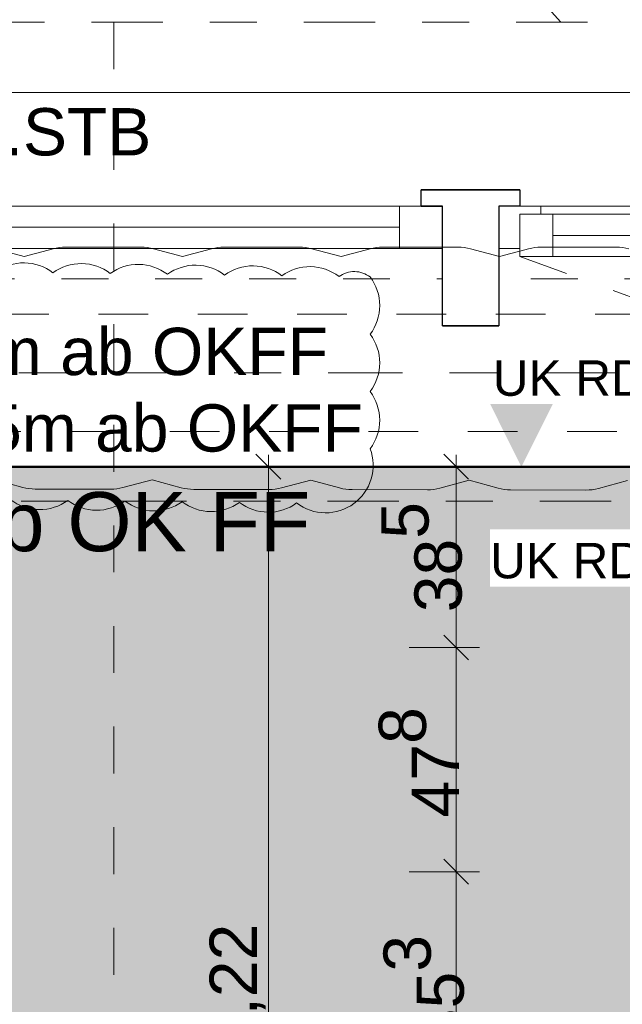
# Model space of a CAD drawing. Header units: metres. Extents: x -180 to 4, y -49 to 6.
# Tile 214 of 256: x -163.81 to -162.53, y -1.79 to 0.3. Entities that reach past the tile are written whole.
import ezdxf

# ---------------------------------------------------------------- set-up
doc = ezdxf.new("R2010")
doc.units = ezdxf.units.M
doc.header["$LTSCALE"] = 0.05
doc.header["$PDMODE"] = 1
doc.header["$PDSIZE"] = -2
for name, pattern in [('ISO-10 Strichpunktlinie', [4.699, 3.048, -0.762, 0.127, -0.762]), ('KRA_ARC_3_GR_00_000_V_4-Grundriss EG$0$ISO-03 Gestrichelt mit A', [3.81, 1.524, -2.286]), ('Linienart-20', [2.116531, 1.058062, -1.058469]), ('Linienart-34', [4.233, 2.116, -2.117]), ('Linienart-53', [5.291531, 3.175, -1.058062, 0.352704, -0.705764])]:
    doc.linetypes.add(name, pattern=pattern)
doc.layers.get('0').update_dxf_attribs({"lineweight": 25})
for name, color, linetype, lineweight in [('30 -33 Aussenwände -1 tragend', 7, 'Continuous', 9), ('70 -71 Achsen- 1 Gebäudeachsen', 7, 'Linienart-53', 18), ('70 -73 Bauteildarst.- 2 verdeckt 0.15', 7, 'Linienart-34', 15), ('70 -75 Raumstempel-2 Verweislinie', 7, 'KRA_ARC_3_GR_00_000_V_4-Grundriss EG$0$ISO-03 Gestrichelt mit A', 9), ('Keine', 7, 'Continuous', 9)]:
    doc.layers.add(name, color=color, linetype=linetype, lineweight=lineweight)
for name, color, linetype, lineweight, true_color in [('30 -33 Aussenwände- 7 Fassade_ Elemente', 7, 'Continuous', 9, 0x00aacc), ('30 -35 Decken- 1 Konstruktion-Träger- Stahlbeton', 7, 'Continuous', 13, 0x33aa00), ('70 -72 Beschriftung- 1 Beschriftung allgemein', 7, 'Continuous', 9, 0xff6633), ('70 -72 Beschriftung- 7 Detailverweise', 7, 'Continuous', 9, 0x00dd00), ('70 -72 Beschriftung- 7 Detailverweise Linie', 7, 'Continuous', 9, 0x00dd00), ('70 -73 Bauteildarst.- 3 verdeckt 0.35', 4, 'Linienart-34', 35, 0x00ffff), ('70 -75 Raumstempel- 1 Raumstempel', 1, 'Continuous', 50, 0xff0000), ('70 -76 Bemaßung- 2 Allgemein', 7, 'Continuous', 5, 0x6666cc), ('70 -77 Revision- 2 Wolken', 7, 'Continuous', 18, 0x944cff), ('CW-Unsichtbar', 7, 'Continuous', 9, 0x599559)]:
    doc.layers.add(name, color=color, linetype=linetype, lineweight=lineweight, true_color=true_color)
doc.styles.add('Arial', font='arial.ttf')
doc.dimstyles.new('k+k_klein', dxfattribs={"dimtxt": 0.100689, "dimasz": 0.05302, "dimexe": 0.05, "dimexo": 0.15, "dimgap": 0.005, "dimtad": 1, "dimdec": 3, "dimtxsty": 'Arial', "dimblk": 'VW_SLASH-2', "dimblk1": 'VW_SLASH-2', "dimblk2": 'VW_SLASH-2', "dimcen": 0, "dimdle": 0.025, "dimadec": 3, "dimazin": 0, "dimtfac": 0.75, "dimtdec": 3, "dimtix": 1, "dimtmove": 0, "dimatfit": 0, "dimldrblk": 'VW_FILLEDARROW', "dimfxl": 0.1, "dimfxlon": 1, "dimfrac": 2, "dimtolj": 1, "dimarcsym": 0})

# ---------------------------------------------------------------- blocks, each defined once
blk = doc.blocks.new('Gruppe-3201')
at = {"color": 255, "linetype": 'Continuous', "lineweight": 9, "transparency": 33554687}
blk.add_wipeout([(-0.55, 0.035), (-0.55, -0.225), (0.55, -0.225), (0.55, 0.035)], dxfattribs=at).dxf.layer = '30 -33 Aussenwände- 7 Fassade_ Elemente'
at = {"layer": '30 -33 Aussenwände- 7 Fassade_ Elemente', "color": 7, "linetype": 'Continuous', "lineweight": 9, "transparency": 33554687, "flags": 128}
blk.add_lwpolyline([(-0.55, 0.035), (-0.55, -0.225), (0.55, -0.225), (0.55, 0.035)], dxfattribs=at)
blk = doc.blocks.new('Gruppe-3202')
at = {"color": 255, "linetype": 'Continuous', "lineweight": 9, "transparency": 33554687}
blk.add_wipeout([(-0.55, 0.125), (-0.55, 0.225), (0.55, 0.225), (0.55, 0.125)], dxfattribs=at).dxf.layer = '30 -33 Aussenwände- 7 Fassade_ Elemente'
at = {"layer": '30 -33 Aussenwände- 7 Fassade_ Elemente', "color": 7, "linetype": 'Continuous', "lineweight": 9, "transparency": 33554687, "flags": 128}
blk.add_lwpolyline([(-0.55, 0.125), (-0.55, 0.225), (0.55, 0.225), (0.55, 0.125)], dxfattribs=at)
blk = doc.blocks.new('Gruppe-3203')
at = {"color": 255, "linetype": 'Continuous', "lineweight": 5, "transparency": 33554687}
blk.add_wipeout([(-0.47, 0.1075), (-0.47, 0.125), (0.47, 0.125), (0.47, 0.1075)], dxfattribs=at).dxf.layer = '30 -33 Aussenwände- 7 Fassade_ Elemente'
blk = doc.blocks.new('Gruppe-3204')
at = {"layer": '30 -33 Aussenwände- 7 Fassade_ Elemente', "color": 7, "linetype": 'Continuous', "lineweight": 9, "transparency": 33554687}
blk.add_line((-0.47, 0.125), (0.47, 0.125), dxfattribs=at)
at = {"color": 255, "linetype": 'Continuous', "lineweight": 9, "transparency": 33554687}
blk.add_wipeout([(-0.47, 0.125), (0.47, 0.125), (0.47, 0.035), (-0.47, 0.035)], dxfattribs=at).dxf.layer = '30 -33 Aussenwände- 7 Fassade_ Elemente'
at = {"layer": '30 -33 Aussenwände- 7 Fassade_ Elemente', "color": 7, "linetype": 'Continuous', "lineweight": 9, "transparency": 33554687}
blk.add_line((0.47, 0.08), (-0.47, 0.08), dxfattribs=at)
at = {"layer": '30 -33 Aussenwände- 7 Fassade_ Elemente', "color": 7, "linetype": 'Continuous', "lineweight": 9, "transparency": 33554687, "flags": 128}
blk.add_lwpolyline([(-0.47, 0.125), (0.47, 0.125), (0.47, 0.035), (-0.47, 0.035)], close=True, dxfattribs=at)
blk = doc.blocks.new('Gruppe-3205')
at = {"color": 255, "linetype": 'Continuous', "lineweight": 9, "transparency": 33554687}
for points in [[(-0.55, 0.125), (-0.47, 0.125), (-0.47, 0.035), (-0.55, 0.035)], [(0.55, 0.125), (0.47, 0.125), (0.47, 0.035), (0.55, 0.035)]]:
    blk.add_wipeout(points, dxfattribs=at).dxf.layer = '30 -33 Aussenwände- 7 Fassade_ Elemente'
at = {"layer": '30 -33 Aussenwände- 7 Fassade_ Elemente', "color": 7, "linetype": 'Continuous', "lineweight": 9, "transparency": 33554687}
for p, q in [((-0.55, 0.035), (-0.55, 0.125)), ((-0.47, 0.035), (-0.47, 0.125)), ((0.47, 0.035), (0.47, 0.125)), ((0.55, 0.035), (0.55, 0.125))]:
    blk.add_line(p, q, dxfattribs=at)
at = {"layer": '30 -33 Aussenwände- 7 Fassade_ Elemente', "color": 7, "linetype": 'Continuous', "lineweight": 9, "transparency": 33554687, "flags": 128}
for points in [[(-0.55, 0.125), (-0.47, 0.125), (-0.47, 0.035), (-0.55, 0.035)], [(0.55, 0.125), (0.47, 0.125), (0.47, 0.035), (0.55, 0.035)]]:
    blk.add_lwpolyline(points, close=True, dxfattribs=at)
blk = doc.blocks.new('Gruppe-3206')
at = {"layer": '30 -33 Aussenwände- 7 Fassade_ Elemente', "color": 7, "transparency": 33554687}
for name in ['Gruppe-3202', 'Gruppe-3201']:
    blk.add_blockref(name, (0, 0), dxfattribs=at)
blk.add_blockref('Gruppe-3203', (0, 0), dxfattribs=at)
blk.add_blockref('Gruppe-3204', (0, 0), dxfattribs=at)
blk.add_blockref('Gruppe-3205', (0, 0), dxfattribs=at)
blk = doc.blocks.new('Fenster (2D)-125')
at = {"layer": 'CW-Unsichtbar', "linetype": 'Continuous', "lineweight": 5, "transparency": 33554687}
for p in [(-0.55, 0), (0.55, 0)]:
    blk.add_point(p, dxfattribs=at)
at = {"layer": '30 -33 Aussenwände- 7 Fassade_ Elemente', "color": 0, "flags": 1}
for tag in ['IFC_UUID', 'instanceID']:
    blk.add_attdef(tag, (-164.021, -0.442), '', height=0.00018, dxfattribs=at)
at = {"layer": '30 -33 Aussenwände- 7 Fassade_ Elemente', "color": 7, "transparency": 33554687}
blk.add_blockref('Gruppe-3206', (0, 0), dxfattribs=at)
blk = doc.blocks.new('Gruppe-3243')
at = {"color": 255, "linetype": 'Continuous', "lineweight": 9, "transparency": 33554687}
blk.add_wipeout([(-0.55, 0.035), (-0.55, -0.225), (0.55, -0.225), (0.55, 0.035)], dxfattribs=at).dxf.layer = '30 -33 Aussenwände- 7 Fassade_ Elemente'
at = {"layer": '30 -33 Aussenwände- 7 Fassade_ Elemente', "color": 7, "linetype": 'Continuous', "lineweight": 9, "transparency": 33554687, "flags": 128}
blk.add_lwpolyline([(-0.55, 0.035), (-0.55, -0.225), (0.55, -0.225), (0.55, 0.035)], dxfattribs=at)
blk = doc.blocks.new('Gruppe-3244')
at = {"color": 255, "linetype": 'Continuous', "lineweight": 9, "transparency": 33554687}
blk.add_wipeout([(-0.55, 0.125), (-0.55, 0.225), (0.55, 0.225), (0.55, 0.125)], dxfattribs=at).dxf.layer = '30 -33 Aussenwände- 7 Fassade_ Elemente'
at = {"layer": '30 -33 Aussenwände- 7 Fassade_ Elemente', "color": 7, "linetype": 'Continuous', "lineweight": 9, "transparency": 33554687, "flags": 128}
blk.add_lwpolyline([(-0.55, 0.125), (-0.55, 0.225), (0.55, 0.225), (0.55, 0.125)], dxfattribs=at)
blk = doc.blocks.new('Gruppe-3245')
at = {"color": 255, "linetype": 'Continuous', "lineweight": 5, "transparency": 33554687}
blk.add_wipeout([(-0.47, 0.1075), (-0.47, 0.125), (0.47, 0.125), (0.47, 0.1075)], dxfattribs=at).dxf.layer = '30 -33 Aussenwände- 7 Fassade_ Elemente'
blk = doc.blocks.new('Gruppe-3246')
at = {"layer": '30 -33 Aussenwände- 7 Fassade_ Elemente', "color": 7, "linetype": 'Continuous', "lineweight": 9, "transparency": 33554687}
blk.add_line((-0.47, 0.125), (0.47, 0.125), dxfattribs=at)
at = {"color": 255, "linetype": 'Continuous', "lineweight": 9, "transparency": 33554687}
blk.add_wipeout([(-0.47, 0.125), (0.47, 0.125), (0.47, 0.035), (-0.47, 0.035)], dxfattribs=at).dxf.layer = '30 -33 Aussenwände- 7 Fassade_ Elemente'
at = {"layer": '30 -33 Aussenwände- 7 Fassade_ Elemente', "color": 7, "linetype": 'Continuous', "lineweight": 9, "transparency": 33554687}
blk.add_line((0.47, 0.08), (-0.47, 0.08), dxfattribs=at)
at = {"layer": '30 -33 Aussenwände- 7 Fassade_ Elemente', "color": 7, "linetype": 'Continuous', "lineweight": 9, "transparency": 33554687, "flags": 128}
blk.add_lwpolyline([(-0.47, 0.125), (0.47, 0.125), (0.47, 0.035), (-0.47, 0.035)], close=True, dxfattribs=at)
blk = doc.blocks.new('Gruppe-3247')
at = {"color": 255, "linetype": 'Continuous', "lineweight": 9, "transparency": 33554687}
for points in [[(-0.55, 0.125), (-0.47, 0.125), (-0.47, 0.035), (-0.55, 0.035)], [(0.55, 0.125), (0.47, 0.125), (0.47, 0.035), (0.55, 0.035)]]:
    blk.add_wipeout(points, dxfattribs=at).dxf.layer = '30 -33 Aussenwände- 7 Fassade_ Elemente'
at = {"layer": '30 -33 Aussenwände- 7 Fassade_ Elemente', "color": 7, "linetype": 'Continuous', "lineweight": 9, "transparency": 33554687}
for p, q in [((-0.55, 0.035), (-0.55, 0.125)), ((-0.47, 0.035), (-0.47, 0.125)), ((0.47, 0.035), (0.47, 0.125)), ((0.55, 0.035), (0.55, 0.125))]:
    blk.add_line(p, q, dxfattribs=at)
at = {"layer": '30 -33 Aussenwände- 7 Fassade_ Elemente', "color": 7, "linetype": 'Continuous', "lineweight": 9, "transparency": 33554687, "flags": 128}
for points in [[(-0.55, 0.125), (-0.47, 0.125), (-0.47, 0.035), (-0.55, 0.035)], [(0.55, 0.125), (0.47, 0.125), (0.47, 0.035), (0.55, 0.035)]]:
    blk.add_lwpolyline(points, close=True, dxfattribs=at)
blk = doc.blocks.new('Gruppe-3248')
at = {"layer": '30 -33 Aussenwände- 7 Fassade_ Elemente', "color": 7, "transparency": 33554687}
for name in ['Gruppe-3244', 'Gruppe-3243']:
    blk.add_blockref(name, (0, 0), dxfattribs=at)
blk.add_blockref('Gruppe-3245', (0, 0), dxfattribs=at)
blk.add_blockref('Gruppe-3246', (0, 0), dxfattribs=at)
blk.add_blockref('Gruppe-3247', (0, 0), dxfattribs=at)
blk = doc.blocks.new('Fenster (2D)-127')
at = {"layer": 'CW-Unsichtbar', "linetype": 'Continuous', "lineweight": 5, "transparency": 33554687}
for p in [(-0.55, 0), (0.55, 0)]:
    blk.add_point(p, dxfattribs=at)
at = {"layer": '30 -33 Aussenwände- 7 Fassade_ Elemente', "color": 0, "flags": 1}
for tag in ['IFC_UUID', 'instanceID']:
    blk.add_attdef(tag, (-162.7777, -0.442), '', height=0.00018, dxfattribs=at)
at = {"layer": '30 -33 Aussenwände- 7 Fassade_ Elemente', "color": 7, "transparency": 33554687}
blk.add_blockref('Gruppe-3248', (0, 0), dxfattribs=at)
blk = doc.blocks.new('Gruppe-3285')
at = {"color": 255}
blk.add_wipeout([(-164.021, -0.092), (-162.9093, -0.092), (-162.9093, -0.182), (-164.021, -0.182)], dxfattribs=at).dxf.layer = '30 -33 Aussenwände- 7 Fassade_ Elemente'
at = {"layer": '30 -33 Aussenwände- 7 Fassade_ Elemente', "flags": 128}
blk.add_lwpolyline([(-164.021, -0.092), (-162.9093, -0.092), (-162.9093, -0.182), (-164.021, -0.182)], close=True, dxfattribs=at)
at = {"color": 255, "lineweight": 18}
blk.add_wipeout([(-163.001, -0.092), (-162.9093, -0.092), (-162.9093, -0.182), (-163.001, -0.182)], dxfattribs=at).dxf.layer = '30 -33 Aussenwände- 7 Fassade_ Elemente'
at = {"layer": '30 -33 Aussenwände- 7 Fassade_ Elemente', "lineweight": 18}
blk.add_line((-163.941, -0.137), (-163.001, -0.137), dxfattribs=at)
at = {"layer": '30 -33 Aussenwände- 7 Fassade_ Elemente', "lineweight": 18, "flags": 128}
blk.add_lwpolyline([(-163.001, -0.092), (-162.9093, -0.092), (-162.9093, -0.182), (-163.001, -0.182)], close=True, dxfattribs=at)
blk = doc.blocks.new('Gruppe-3286')
at = {"color": 255}
blk.add_wipeout([(-162.7893, -0.092), (-161.6777, -0.092), (-161.6777, -0.182), (-162.7893, -0.182)], dxfattribs=at).dxf.layer = '30 -33 Aussenwände- 7 Fassade_ Elemente'
at = {"layer": '30 -33 Aussenwände- 7 Fassade_ Elemente', "flags": 128}
blk.add_lwpolyline([(-162.7893, -0.092), (-161.6777, -0.092), (-161.6777, -0.182), (-162.7893, -0.182)], close=True, dxfattribs=at)
at = {"color": 255, "lineweight": 18}
blk.add_wipeout([(-162.7893, -0.092), (-162.6977, -0.092), (-162.6977, -0.182), (-162.7893, -0.182)], dxfattribs=at).dxf.layer = '30 -33 Aussenwände- 7 Fassade_ Elemente'
at = {"layer": '30 -33 Aussenwände- 7 Fassade_ Elemente', "lineweight": 18}
blk.add_line((-162.6977, -0.137), (-161.7577, -0.137), dxfattribs=at)
at = {"layer": '30 -33 Aussenwände- 7 Fassade_ Elemente', "lineweight": 18, "flags": 128}
blk.add_lwpolyline([(-162.7893, -0.092), (-162.6977, -0.092), (-162.6977, -0.182), (-162.7893, -0.182)], close=True, dxfattribs=at)
blk = doc.blocks.new('Gruppe-3300')
at = {"layer": '30 -33 Aussenwände- 7 Fassade_ Elemente'}
for name, p in [('Fenster (2D)-125', (-163.471, -0.217)), ('Fenster (2D)-127', (-162.2277, -0.217))]:
    blk.add_blockref(name, p, dxfattribs=at)
at = {"layer": '30 -33 Aussenwände- 7 Fassade_ Elemente', "insert": (-164.021, -0.701), "char_height": 0.125861, "width": 2.76, "attachment_point": 2, "line_spacing_factor": 0.970891, "style": 'Arial'}
blk.add_mtext('BRH 85cm ab OK FF', dxfattribs=at)
at = {"color": 255}
blk.add_wipeout([(-167.821, 0.15), (-160.221, 0.15), (-160.221, -0.647), (-167.821, -0.647)], dxfattribs=at).dxf.layer = '30 -33 Aussenwände- 7 Fassade_ Elemente'
blk.add_wipeout([(-167.596, -0.092), (-167.596, -0.647), (-160.446, -0.647), (-160.446, -0.092), (-160.291, -0.092), (-160.291, 0.15), (-167.751, 0.15), (-167.751, -0.092)], dxfattribs=at).dxf.layer = '30 -33 Aussenwände- 7 Fassade_ Elemente'
at = {"layer": '30 -33 Aussenwände- 7 Fassade_ Elemente', "flags": 128}
blk.add_lwpolyline([(-167.596, -0.092), (-167.596, -0.647), (-160.446, -0.647), (-160.446, -0.092), (-160.291, -0.092), (-160.291, 0.15), (-167.751, 0.15), (-167.751, -0.092)], close=True, dxfattribs=at)
at = {"layer": '30 -33 Aussenwände- 7 Fassade_ Elemente', "color": 7}
for name in ['Gruppe-3285', 'Gruppe-3286']:
    blk.add_blockref(name, (0, 0), dxfattribs=at)
at = {"color": 255, "lineweight": 25}
blk.add_wipeout([(-162.9543, -0.057), (-162.9543, -0.092), (-162.9093, -0.092), (-162.9093, -0.347), (-162.7893, -0.347), (-162.7893, -0.092), (-162.7443, -0.092), (-162.7443, -0.057)], dxfattribs=at).dxf.layer = '30 -33 Aussenwände- 7 Fassade_ Elemente'
at = {"layer": '30 -33 Aussenwände- 7 Fassade_ Elemente', "lineweight": 25, "flags": 128}
blk.add_lwpolyline([(-162.9543, -0.057), (-162.9543, -0.092), (-162.9093, -0.092), (-162.9093, -0.347), (-162.7893, -0.347), (-162.7893, -0.092), (-162.7443, -0.092), (-162.7443, -0.057)], close=True, dxfattribs=at)
blk = doc.blocks.new('Gruppe-9721')
at = {"layer": '30 -35 Decken- 1 Konstruktion-Träger- Stahlbeton', "color": 7, "linetype": 'Linienart-20', "lineweight": 13, "transparency": 33554687}
for p, q in [((-160.421, -0.247), (-175.221, -0.247)), ((-160.421, -0.647), (-175.221, -0.647))]:
    blk.add_line(p, q, dxfattribs=at)
at = {"layer": '30 -35 Decken- 1 Konstruktion-Träger- Stahlbeton', "color": 0, "flags": 1}
for tag in ['IFC_UUID', 'instanceID']:
    blk.add_attdef(tag, (-175.221, -0.647), '', height=0.00018, dxfattribs=at)
blk = doc.blocks.new('Gruppe-11569')
at = {"color": 255}
blk.add_wipeout([(-162.7893, -0.092), (-161.6777, -0.092), (-161.6777, -0.182), (-162.7893, -0.182)], dxfattribs=at).dxf.layer = '30 -33 Aussenwände- 7 Fassade_ Elemente'
at = {"layer": '30 -33 Aussenwände- 7 Fassade_ Elemente', "flags": 128}
blk.add_lwpolyline([(-162.7893, -0.092), (-161.6777, -0.092), (-161.6777, -0.182), (-162.7893, -0.182)], close=True, dxfattribs=at)
at = {"color": 255, "lineweight": 18}
blk.add_wipeout([(-162.7893, -0.092), (-162.6993, -0.092), (-162.6993, -0.182), (-162.7893, -0.182)], dxfattribs=at).dxf.layer = '30 -33 Aussenwände- 7 Fassade_ Elemente'
at = {"layer": '30 -33 Aussenwände- 7 Fassade_ Elemente', "lineweight": 18, "flags": 128}
blk.add_lwpolyline([(-162.7893, -0.092), (-162.6993, -0.092), (-162.6993, -0.182), (-162.7893, -0.182)], close=True, dxfattribs=at)
at = {"color": 255}
blk.add_wipeout([(-162.7443, -0.1095), (-161.7127, -0.1095), (-161.7127, -0.1995), (-162.7443, -0.1995)], dxfattribs=at).dxf.layer = '30 -33 Aussenwände- 7 Fassade_ Elemente'
at = {"layer": '30 -33 Aussenwände- 7 Fassade_ Elemente', "flags": 128}
blk.add_lwpolyline([(-162.7443, -0.1095), (-161.7127, -0.1095), (-161.7127, -0.1995), (-162.7443, -0.1995)], close=True, dxfattribs=at)
at = {"color": 255, "lineweight": 18}
blk.add_wipeout([(-162.7443, -0.1095), (-162.6743, -0.1095), (-162.6743, -0.1995), (-162.7443, -0.1995)], dxfattribs=at).dxf.layer = '30 -33 Aussenwände- 7 Fassade_ Elemente'
at = {"layer": '30 -33 Aussenwände- 7 Fassade_ Elemente', "lineweight": 18}
blk.add_line((-161.7827, -0.1545), (-162.6743, -0.1545), dxfattribs=at)
at = {"layer": '30 -33 Aussenwände- 7 Fassade_ Elemente', "linetype": 'Linienart-34'}
blk.add_line((-162.7443, -0.1995), (-161.7749, -0.5524), dxfattribs=at)
at = {"layer": '30 -33 Aussenwände- 7 Fassade_ Elemente', "lineweight": 18, "flags": 128}
blk.add_lwpolyline([(-162.7443, -0.1095), (-162.6743, -0.1095), (-162.6743, -0.1995), (-162.7443, -0.1995)], close=True, dxfattribs=at)
blk = doc.blocks.new('Gruppe-11570')
at = {"layer": '30 -33 Aussenwände- 7 Fassade_ Elemente', "color": 7}
blk.add_blockref('Gruppe-11569', (0, 0), dxfattribs=at)
at = {"color": 255, "lineweight": 25}
blk.add_wipeout([(-162.7443, -0.057), (-162.7443, -0.092), (-162.7893, -0.092), (-162.7893, -0.347), (-162.9093, -0.347), (-162.9093, -0.092), (-162.9543, -0.092), (-162.9543, -0.057)], dxfattribs=at).dxf.layer = '30 -33 Aussenwände- 7 Fassade_ Elemente'
at = {"layer": '30 -33 Aussenwände- 7 Fassade_ Elemente', "lineweight": 25, "flags": 128}
blk.add_lwpolyline([(-162.7443, -0.057), (-162.7443, -0.092), (-162.7893, -0.092), (-162.7893, -0.347), (-162.9093, -0.347), (-162.9093, -0.092), (-162.9543, -0.092), (-162.9543, -0.057)], close=True, dxfattribs=at)
blk = doc.blocks.new('Änderungswolke')
at = {"layer": '70 -77 Revision- 2 Wolken', "transparency": 33554687, "flags": 128}
for points in [[(-0.2505, 0.1611), (-0.2338, 0.223), (-0.2505, 0.285, -0.066219), (-0.2541, 0.3116), (-0.2541, 0.4721, -0.066219), (-0.2505, 0.4987), (-0.2338, 0.5607), (-0.2505, 0.6226, -0.066219), (-0.2541, 0.6492), (-0.2541, 0.8097, -0.066219), (-0.2505, 0.8363), (-0.2338, 0.8983), (-0.2505, 0.9603, -0.066219), (-0.2541, 0.9868), (-0.2541, 1.1474, -0.066219), (-0.2505, 1.1739), (-0.2338, 1.2359), (-0.2505, 1.2979, -0.066219), (-0.2541, 1.3245), (-0.2541, 1.485, -0.066219), (-0.2505, 1.5115)], [(0.2432, 1.5088), (0.2599, 1.4466, -0.066018), (0.2634, 1.4201), (0.2631, 1.2595, -0.066423), (0.2595, 1.2329), (0.2426, 1.1712), (0.2593, 1.1089, -0.066018), (0.2628, 1.0824), (0.2625, 0.9219, -0.066423), (0.2589, 0.8953), (0.242, 0.8336), (0.2587, 0.7713, -0.066018), (0.2622, 0.7448), (0.2619, 0.5843, -0.066423), (0.2583, 0.5577), (0.2414, 0.496), (0.2581, 0.4337, -0.066018), (0.2616, 0.4072), (0.2613, 0.2467, -0.066423), (0.2577, 0.22), (0.2408, 0.1584)]]:
    blk.add_lwpolyline(points, format="xyb", dxfattribs=at)
blk = doc.blocks.new('Gruppe-12714')
at = {"layer": '70 -73 Bauteildarst.- 2 verdeckt 0.15', "flags": 128}
blk.add_lwpolyline([(-160.421, -0.572), (-167.621, -0.572), (-167.621, -0.322), (-160.421, -0.322)], close=True, dxfattribs=at)
at = {"layer": '70 -77 Revision- 2 Wolken', "rotation": 270}
blk.add_blockref('Änderungswolke', (-164.0235, -0.4333), dxfattribs=at)
blk = doc.blocks.new('_01-OG1_Tragwerk (2D)')
at = {"layer": '30 -33 Aussenwände- 7 Fassade_ Elemente', "color": 7}
blk.add_blockref('Gruppe-3300', (0, 0), dxfattribs=at)
at = {"layer": '30 -35 Decken- 1 Konstruktion-Träger- Stahlbeton'}
blk.add_blockref('Gruppe-9721', (0, 0), dxfattribs=at)
at = {"layer": '30 -33 Aussenwände- 7 Fassade_ Elemente', "color": 7}
blk.add_blockref('Gruppe-11570', (0, 0), dxfattribs=at)
at = {"layer": '30 -33 Aussenwände -1 tragend', "color": 7}
blk.add_blockref('Gruppe-12714', (0, 0), dxfattribs=at)
blk = doc.blocks.new('Gruppe-14451')
at = {"layer": '70 -72 Beschriftung- 7 Detailverweise'}
blk.add_line((-163.0149, 0.6812), (-163.6149, 0.6812), dxfattribs=at)
at = {"layer": '70 -72 Beschriftung- 7 Detailverweise', "flags": 128}
blk.add_lwpolyline([(-163.0149, 0.6812), (-163.0164, 0.6518), (-163.0207, 0.6227), (-163.0278, 0.5941), (-163.0378, 0.5664), (-163.0503, 0.5398), (-163.0655, 0.5146), (-163.083, 0.4909), (-163.1028, 0.4691), (-163.1246, 0.4493), (-163.1482, 0.4318), (-163.1735, 0.4167), (-163.2001, 0.4041), (-163.2278, 0.3941), (-163.2564, 0.387), (-163.2855, 0.3827), (-163.3149, 0.3812), (-163.3443, 0.3827), (-163.3734, 0.387), (-163.402, 0.3941), (-163.4297, 0.4041), (-163.4563, 0.4167), (-163.4816, 0.4318), (-163.5052, 0.4493), (-163.527, 0.4691), (-163.5468, 0.4909), (-163.5644, 0.5146), (-163.5795, 0.5398), (-163.5921, 0.5664), (-163.602, 0.5941), (-163.6092, 0.6227), (-163.6135, 0.6518), (-163.6149, 0.6812), (-163.6135, 0.7106), (-163.6092, 0.7398), (-163.602, 0.7683), (-163.5921, 0.796), (-163.5795, 0.8226), (-163.5644, 0.8479), (-163.5468, 0.8715), (-163.527, 0.8934), (-163.5052, 0.9131), (-163.4816, 0.9307), (-163.4563, 0.9458), (-163.4297, 0.9584), (-163.402, 0.9683), (-163.3734, 0.9755), (-163.3443, 0.9798), (-163.3149, 0.9812), (-163.2855, 0.9798), (-163.2564, 0.9755), (-163.2278, 0.9683), (-163.2001, 0.9584), (-163.1735, 0.9458), (-163.1482, 0.9307), (-163.1246, 0.9131), (-163.1028, 0.8934), (-163.083, 0.8715), (-163.0655, 0.8479), (-163.0503, 0.8226), (-163.0378, 0.796), (-163.0278, 0.7683), (-163.0207, 0.7398), (-163.0164, 0.7106)], close=True, dxfattribs=at)
at = {"layer": '70 -72 Beschriftung- 7 Detailverweise'}
blk.add_point((-163.3149, 0.6812), dxfattribs=at)
at = {"layer": '70 -72 Beschriftung- 7 Detailverweise', "line_spacing_factor": 0.96878, "style": 'Arial'}
for s, insert, char_height, attachment_point in [('D', (-163.3149, 0.6858), 0.1007, 8), ('FA_304c', (-163.3149, 0.6546), 0.10069, 2)]:
    blk.add_mtext(s, dxfattribs=dict(at, insert=insert, char_height=char_height, attachment_point=attachment_point))
blk = doc.blocks.new('Gruppe-14452')
at = {"layer": '70 -72 Beschriftung- 7 Detailverweise', "transparency": 33554687}
for q in [(-163.3149, 0.6812), (-162.6569, 0.3)]:
    blk.add_line((-162.9998, 0.6812), q, dxfattribs=at)
at = {"layer": '70 -72 Beschriftung- 7 Detailverweise', "color": 7, "transparency": 33554687}
blk.add_blockref('Gruppe-14451', (0, 0), dxfattribs=at)
blk = doc.blocks.new('_OG1_2D (2D)')
at = {"layer": '70 -75 Raumstempel- 1 Raumstempel', "linetype": 'Continuous', "lineweight": 0, "true_color": 0xff0000}
blk.add_hatch(color=1, dxfattribs=at).paths.add_polyline_path([(-163.89599996, -0.64704198), (-160.34599996, -0.64704198), (-160.34599996, -8.57204198), (-162.04599996, -8.57204198), (-162.04599996, -6.44704198), (-163.89599996, -6.44704198)])
at = {"layer": '70 -72 Beschriftung- 7 Detailverweise Linie', "linetype": 'ISO-10 Strichpunktlinie', "flags": 128}
blk.add_lwpolyline([(-160.28762207, -0.72), (-167.79599996, -0.72), (-167.79599996, 0.3), (-160.28762207, 0.3)], close=True, dxfattribs=at)
at = {"layer": '70 -75 Raumstempel- 1 Raumstempel', "flags": 128}
blk.add_lwpolyline([(-163.89599996, -0.64704198), (-160.34599996, -0.64704198), (-160.34599996, -8.57204198), (-162.04599996, -8.57204198), (-162.04599996, -6.44704198), (-163.89599996, -6.44704198)], close=True, dxfattribs=at)
at = {"layer": '70 -75 Raumstempel-2 Verweislinie'}
blk.add_line((-163.60930191, 4.79995802), (-163.60930191, -7.13204198), dxfattribs=at)
at = {"layer": '70 -72 Beschriftung- 7 Detailverweise'}
blk.add_blockref('Gruppe-14452', (0, 0), dxfattribs=at)
at = {"layer": '30 -33 Aussenwände- 7 Fassade_ Elemente', "insert": (-164.02099996, -0.70098949), "char_height": 0.1258608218, "width": 2.76, "attachment_point": 2, "line_spacing_factor": 0.970891, "style": 'Arial'}
blk.add_mtext('BRH 85cm ab OK FF', dxfattribs=at)
blk = doc.blocks.new('VW_SLASH-2')
at = {"color": 0, "linetype": 'ByBlock', "lineweight": -2, "transparency": 16777216}
blk.add_line((0.472, 0), (-1, 0), dxfattribs=at)
at = {"color": 0, "lineweight": 5, "transparency": 16777216, "flags": 128}
blk.add_lwpolyline([(0.5, 0.5), (-0.5, -0.5)], dxfattribs=at)
blk = doc.blocks.new('*D16428')
at = {"layer": '70 -76 Bemaßung- 2 Allgemein', "color": 0, "lineweight": -2}
for p, q in [((-165.1927, 1.8), (-165.1927, 1.95)), ((-162.8493, 1.8), (-162.8493, 1.95)), ((-162.9024, 1.9), (-165.1396, 1.9))]:
    blk.add_line(p, q, dxfattribs=at)
at = {"layer": 'Defpoints', "color": 0}
for p in [(-165.1927, 1.9), (-165.1927, -0.347), (-162.8493, -0.347)]:
    blk.add_point(p, dxfattribs=at)
at = {"layer": '70 -76 Bemaßung- 2 Allgemein', "color": 0, "lineweight": -2, "xscale": 0.05302001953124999, "yscale": 0.05302001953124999, "zscale": 0.05302001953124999, "rotation": 180}
blk.add_blockref('VW_SLASH-2', (-165.1927, 1.9), dxfattribs=at)
at = {"layer": '70 -76 Bemaßung- 2 Allgemein', "color": 0, "lineweight": -2, "xscale": 0.05302001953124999, "yscale": 0.05302001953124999, "zscale": 0.05302001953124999}
blk.add_blockref('VW_SLASH-2', (-162.8493, 1.9), dxfattribs=at)
at = {"layer": '70 -76 Bemaßung- 2 Allgemein', "color": 0, "insert": (-164.021, 1.9881), "char_height": 0.100689, "attachment_point": 5, "style": 'Arial'}
blk.add_mtext('\\A1;2,34\\S3^ ;', dxfattribs=at)
blk = doc.blocks.new('VW_FILLEDARROW')
at = {"linetype": 'Continuous', "lineweight": 0, "transparency": 16777216}
blk.add_hatch(color=0, dxfattribs=at).paths.add_polyline_path([(-2.829, 0.758), (0, 0), (-2.829, -0.758)])
at = {"color": 0, "lineweight": 5, "transparency": 16777216, "flags": 128}
blk.add_lwpolyline([(-2.829, 0.758), (0, 0), (-2.829, -0.758)], close=True, dxfattribs=at)
blk = doc.blocks.new('*D16429')
at = {"layer": '70 -76 Bemaßung- 2 Allgemein', "color": 0, "lineweight": -2}
for p, q in [((-162.8493, 1.8), (-162.8493, 1.95)), ((-160.506, 1.8), (-160.506, 1.95)), ((-160.559, 1.9), (-162.7963, 1.9))]:
    blk.add_line(p, q, dxfattribs=at)
at = {"layer": 'Defpoints', "color": 0}
for p in [(-162.8493, 1.9), (-162.8493, -0.347), (-160.506, -0.347)]:
    blk.add_point(p, dxfattribs=at)
at = {"layer": '70 -76 Bemaßung- 2 Allgemein', "color": 0, "lineweight": -2, "xscale": 0.05302001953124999, "yscale": 0.05302001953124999, "zscale": 0.05302001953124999, "rotation": 180}
blk.add_blockref('VW_SLASH-2', (-162.8493, 1.9), dxfattribs=at)
at = {"layer": '70 -76 Bemaßung- 2 Allgemein', "color": 0, "lineweight": -2, "xscale": 0.05302001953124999, "yscale": 0.05302001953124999, "zscale": 0.05302001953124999}
blk.add_blockref('VW_SLASH-2', (-160.506, 1.9), dxfattribs=at)
at = {"layer": '70 -76 Bemaßung- 2 Allgemein', "color": 0, "insert": (-161.6777, 1.9881), "char_height": 0.100689, "attachment_point": 5, "style": 'Arial'}
blk.add_mtext('\\A1;2,34\\S3^ ;', dxfattribs=at)
blk = doc.blocks.new('Gruppe-16131')
at = {"layer": '70 -76 Bemaßung- 2 Allgemein', "color": 7, "linetype": 'Continuous'}
blk.add_solid([(-162.8076, -0.7806), (-162.741, -0.647), (-162.6741, -0.7805)], dxfattribs=at)
at = {"color": 255}
blk.add_wipeout([(-162.8076, -0.9023), (-161.7673, -0.9023), (-161.7673, -0.7806), (-162.8076, -0.7806)], dxfattribs=at).dxf.layer = '70 -76 Bemaßung- 2 Allgemein'
at = {"layer": '70 -76 Bemaßung- 2 Allgemein', "insert": (-162.8076, -0.8987), "char_height": 0.075516, "attachment_point": 7, "line_spacing_factor": 0.973705, "style": 'Arial'}
blk.add_mtext('UK RD +8,49m/3,69m', dxfattribs=at)
blk = doc.blocks.new('Gruppe-16132')
at = {"layer": '70 -76 Bemaßung- 2 Allgemein', "color": 7, "linetype": 'Continuous'}
blk.add_solid([(-162.8076, -0.5135), (-162.741, -0.647), (-162.6741, -0.5136)], dxfattribs=at)
at = {"color": 255}
blk.add_wipeout([(-162.8076, -0.5135), (-161.7673, -0.5135), (-161.7673, -0.3918), (-162.8076, -0.3918)], dxfattribs=at).dxf.layer = '70 -76 Bemaßung- 2 Allgemein'
at = {"layer": '70 -76 Bemaßung- 2 Allgemein', "insert": (-161.7673, -0.51), "char_height": 0.075516, "attachment_point": 9, "line_spacing_factor": 0.973705, "style": 'Arial'}
blk.add_mtext('UK RD +8,15m/3,35m', dxfattribs=at)
blk = doc.blocks.new('Gruppe-16320')
at = {"layer": '70 -73 Bauteildarst.- 3 verdeckt 0.35'}
blk.add_blockref('Gruppe-16131', (0, 0), dxfattribs=at)
blk.add_blockref('Gruppe-16132', (0, 0), dxfattribs=at)
blk = doc.blocks.new('*D20124')
at = {"layer": '70 -76 Bemaßung- 2 Allgemein', "color": 0, "lineweight": -2}
for p, q in [((-163.38, -0.647), (-163.23, -0.647)), ((-163.28, -2.814), (-163.28, -0.7001)), ((-163.38, -2.867), (-163.23, -2.867))]:
    blk.add_line(p, q, dxfattribs=at)
at = {"layer": 'Defpoints', "color": 0}
for p in [(-163.6964, -0.647), (-163.28, -0.647), (-163.646, -2.867)]:
    blk.add_point(p, dxfattribs=at)
at = {"layer": '70 -76 Bemaßung- 2 Allgemein', "color": 0, "lineweight": -2, "xscale": 0.05302001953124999, "yscale": 0.05302001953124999, "zscale": 0.05302001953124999}
for p, rotation in [((-163.28, -0.647), 90), ((-163.28, -2.867), 270)]:
    blk.add_blockref('VW_SLASH-2', p, dxfattribs=dict(at, rotation=rotation))
at = {"layer": '70 -76 Bemaßung- 2 Allgemein', "color": 0, "insert": (-163.3455, -1.757), "char_height": 0.10069, "attachment_point": 5, "rotation": 90, "style": 'Arial'}
blk.add_mtext('\\A1;2,22', dxfattribs=at)
blk = doc.blocks.new('*D20321')
at = {"layer": '70 -76 Bemaßung- 2 Allgemein', "color": 0, "lineweight": -2}
for p, q in [((-162.98, -0.647), (-162.83, -0.647)), ((-162.88, -0.979), (-162.88, -0.7001)), ((-162.98, -1.032), (-162.83, -1.032))]:
    blk.add_line(p, q, dxfattribs=at)
at = {"layer": 'Defpoints', "color": 0}
for p in [(-164.021, -0.647), (-162.88, -0.647), (-163.896, -1.032)]:
    blk.add_point(p, dxfattribs=at)
at = {"layer": '70 -76 Bemaßung- 2 Allgemein', "color": 0, "lineweight": -2, "xscale": 0.05302001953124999, "yscale": 0.05302001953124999, "zscale": 0.05302001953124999}
for p, rotation in [((-162.88, -0.647), 90), ((-162.88, -1.032), 270)]:
    blk.add_blockref('VW_SLASH-2', p, dxfattribs=dict(at, rotation=rotation))
at = {"layer": '70 -76 Bemaßung- 2 Allgemein', "color": 0, "insert": (-162.9531, -0.8395), "char_height": 0.100689, "attachment_point": 5, "rotation": 90, "style": 'Arial'}
blk.add_mtext('\\A1;38\\S5^ ;', dxfattribs=at)
blk = doc.blocks.new('*D20322')
at = {"layer": '70 -76 Bemaßung- 2 Allgemein', "color": 0, "lineweight": -2}
for p, q in [((-162.98, -1.032), (-162.83, -1.032)), ((-162.88, -1.4565), (-162.88, -1.0851)), ((-162.98, -1.5095), (-162.83, -1.5095))]:
    blk.add_line(p, q, dxfattribs=at)
at = {"layer": 'Defpoints', "color": 0}
for p in [(-163.896, -1.032), (-162.88, -1.032), (-163.896, -1.5095)]:
    blk.add_point(p, dxfattribs=at)
at = {"layer": '70 -76 Bemaßung- 2 Allgemein', "color": 0, "lineweight": -2, "xscale": 0.05302001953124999, "yscale": 0.05302001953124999, "zscale": 0.05302001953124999}
for p, rotation in [((-162.88, -1.032), 90), ((-162.88, -1.5095), 270)]:
    blk.add_blockref('VW_SLASH-2', p, dxfattribs=dict(at, rotation=rotation))
at = {"layer": '70 -76 Bemaßung- 2 Allgemein', "color": 0, "insert": (-162.9594, -1.2763), "char_height": 0.100689, "attachment_point": 5, "rotation": 90, "style": 'Arial'}
blk.add_mtext('\\A1;47\\S8^ ;', dxfattribs=at)
blk = doc.blocks.new('*D20323')
at = {"layer": '70 -76 Bemaßung- 2 Allgemein', "color": 0, "lineweight": -2}
for p, q in [((-162.98, -1.5095), (-162.83, -1.5095)), ((-162.88, -1.809), (-162.88, -1.5626)), ((-162.98, -1.862), (-162.83, -1.862))]:
    blk.add_line(p, q, dxfattribs=at)
at = {"layer": 'Defpoints', "color": 0}
for p in [(-163.896, -1.5095), (-162.88, -1.5095), (-163.896, -1.862)]:
    blk.add_point(p, dxfattribs=at)
at = {"layer": '70 -76 Bemaßung- 2 Allgemein', "color": 0, "lineweight": -2, "xscale": 0.05302001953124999, "yscale": 0.05302001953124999, "zscale": 0.05302001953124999}
for p, rotation in [((-162.88, -1.5095), 90), ((-162.88, -1.862), 270)]:
    blk.add_blockref('VW_SLASH-2', p, dxfattribs=dict(at, rotation=rotation))
at = {"layer": '70 -76 Bemaßung- 2 Allgemein', "color": 0, "insert": (-162.9485, -1.7614), "char_height": 0.100689, "attachment_point": 5, "rotation": 90, "style": 'Arial'}
blk.add_mtext('\\A1;35\\S3^ ;', dxfattribs=at)
blk = doc.blocks.new('Änderungswolke-9')
at = {"layer": '70 -77 Revision- 2 Wolken', "transparency": 33554687, "flags": 128}
blk.add_lwpolyline([(-0.1868, 0.1863, -0.162278), (-0.2063, 0.2475, -0.162278), (-0.1852, 0.3082, -0.162278), (-0.2047, 0.3694, -0.162278), (-0.1836, 0.4301, -0.162278), (-0.2031, 0.4913, -0.162278), (-0.1819, 0.552, -0.162278), (-0.2014, 0.6133, -0.162278), (-0.1803, 0.6739, -0.162278), (-0.1998, 0.7352, -0.162278), (-0.1787, 0.7958, -0.162278), (-0.1982, 0.8571, -0.162278), (-0.1771, 0.9178, -0.162278), (-0.1877, 0.951, -0.162278), (-0.1762, 0.984), (-0.1762, 0.984, -0.162278), (-0.1152, 1.0044, -0.162278), (-0.0543, 0.984, -0.162278), (0.0067, 1.0044, -0.162278), (0.0677, 0.984, -0.162278), (0.1286, 1.0044, -0.162278), (0.1896, 0.984, -0.162278), (0.2538, 0.9861, -0.162278), (0.3064, 0.9493, -0.162278), (0.3261, 0.8881, -0.162278), (0.3051, 0.8274, -0.162278), (0.3247, 0.7662, -0.162278), (0.3037, 0.7054, -0.162278), (0.3233, 0.6443, -0.162278), (0.3023, 0.5835, -0.162278), (0.3219, 0.5223, -0.162278), (0.3009, 0.4616, -0.162278), (0.3205, 0.4004, -0.162278), (0.2995, 0.3397, -0.162278), (0.3192, 0.2785, -0.162278), (0.2982, 0.2178, -0.162278)], format="xyb", dxfattribs=at)
blk = doc.blocks.new('Gruppe-17029')
at = {"layer": '70 -77 Revision- 2 Wolken', "rotation": 270}
blk.add_blockref('Änderungswolke-9', (-164.0472, -0.4191), dxfattribs=at)
at = {"layer": '70 -72 Beschriftung- 1 Beschriftung allgemein', "insert": (-164.0167, -0.3511), "char_height": 0.100689, "width": 1.931613, "attachment_point": 2, "line_spacing_factor": 0.970891, "style": 'Arial'}
blk.add_mtext('OKRK BRH 76cm ab OKFF\\PUKRK Sturz 2,855m ab OKFF', dxfattribs=at)
blk = doc.blocks.new('_Achsen (3D)')
at = {"layer": '70 -71 Achsen- 1 Gebäudeachsen', "transparency": 33554687}
blk.add_line((-179.668, -0.447), (3.826, -0.447), dxfattribs=at)
blk = doc.blocks.new('Gruppe-15262')
at = {"layer": '70 -76 Bemaßung- 2 Allgemein'}
for base, p1, p2, picture, middle in [((-165.1927, 1.9), (-162.8493, -0.347), (-165.1927, -0.347), '*D16428', (-164.021, 1.9881)), ((-162.8493, 1.9), (-160.506, -0.347), (-162.8493, -0.347), '*D16429', (-161.6777, 1.9881))]:
    dim = blk.add_linear_dim(base=base, p1=p1, p2=p2, text='2,34\\S3^ ;', dimstyle='k+k_klein', override={"dimtxt": 0.100689, "dimgap": 0.01, "dimpost": '<>', "dimtxsty": 'Arial', "dimtmove": 2}, dxfattribs=at)
    dim.commit()
    dim.dimension.update_dxf_attribs({"geometry": picture, "text_midpoint": middle})
blk = doc.blocks.new('Gruppe-16624')
at = {"layer": '70 -76 Bemaßung- 2 Allgemein'}
dim = blk.add_linear_dim(base=(-163.28, -0.64704198), p1=(-163.64599996, -2.86704198), p2=(-163.6964345, -0.64704198), angle=270, text='2,22', dimstyle='k+k_klein', override={"dimtxt": 0.100689, "dimgap": 0.005, "dimdec": 8, "dimpost": '<>', "dimtxsty": 'Arial', "dimtmove": 2}, dxfattribs=at)
dim.commit()
dim.dimension.update_dxf_attribs({"geometry": '*D20124', "text_midpoint": (-163.34546354, -1.75704198)})
blk = doc.blocks.new('Gruppe-16685')
at = {"layer": '70 -76 Bemaßung- 2 Allgemein'}
dim = blk.add_linear_dim(base=(-162.88, -0.647), p1=(-163.896, -1.032), p2=(-164.021, -0.647), angle=270, text='38\\S5^ ;', dimstyle='k+k_klein', override={"dimtxt": 0.100689, "dimgap": 0.005, "dimpost": '<>', "dimtxsty": 'Arial', "dimtmove": 2}, dxfattribs=at)
dim.commit()
dim.dimension.update_dxf_attribs({"geometry": '*D20321', "text_midpoint": (-162.9531, -0.8395)})
for base, p1, p2, text, override, picture, middle in [((-162.88, -1.032), (-163.896, -1.5095), (-163.896, -1.032), '47\\S8^ ;', {"dimtxt": 0.100689, "dimgap": 0.001534, "dimpost": '<>', "dimtxsty": 'Arial', "dimtmove": 2}, '*D20322', (-162.9594, -1.2763)), ((-162.88, -1.5095), (-163.896, -1.862), (-163.896, -1.5095), '35\\S3^ ;', {"dimtxt": 0.100689, "dimgap": 0.0125, "dimpost": '<>', "dimtxsty": 'Arial', "dimtmove": 2}, '*D20323', (-162.9485, -1.7614))]:
    dim = blk.add_linear_dim(base=base, p1=p1, p2=p2, angle=270, text=text, dimstyle='k+k_klein', override=override, dxfattribs=at)
    dim.commit()
    dim.dimension.update_dxf_attribs({"geometry": picture, "text_midpoint": middle, "dimtype": 160})
blk = doc.blocks.new('_OG1_2D Bemaßung_ Beschriftung (2D)')
at = {"layer": '70 -76 Bemaßung- 2 Allgemein'}
blk.add_blockref('Gruppe-15262', (0, 0), dxfattribs=at)
at = {"layer": '70 -72 Beschriftung- 1 Beschriftung allgemein', "insert": (-164.13908818, 0.1166322), "char_height": 0.1006886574, "width": 1.6, "attachment_point": 2, "line_spacing_factor": 0.970891, "style": 'Arial'}
blk.add_mtext('FA.A1.045.F.1.STB', dxfattribs=at)
at = {"layer": '30 -35 Decken- 1 Konstruktion-Träger- Stahlbeton', "color": 7}
blk.add_blockref('Gruppe-16320', (0, 0), dxfattribs=at)
at = {"layer": '70 -72 Beschriftung- 1 Beschriftung allgemein', "color": 7}
blk.add_blockref('Gruppe-17029', (0, 0), dxfattribs=at)
at = {"layer": '70 -76 Bemaßung- 2 Allgemein'}
for name in ['Gruppe-16685', 'Gruppe-16624']:
    blk.add_blockref(name, (0, 0), dxfattribs=at)

msp = doc.modelspace()

# ---------------------------------------------------------------- block references
at = {"layer": 'Keine', "color": 1}
msp.add_blockref('_01-OG1_Tragwerk (2D)', (0, 0), dxfattribs=at)

# ---------------------------------------------------------------- next in the draw order: block references
msp.add_blockref('_OG1_2D (2D)', (0, 0), dxfattribs=at)

# ---------------------------------------------------------------- next in the draw order: block references
msp.add_blockref('_OG1_2D Bemaßung_ Beschriftung (2D)', (0, 0), dxfattribs=at)

# ---------------------------------------------------------------- next in the draw order: block references
msp.add_blockref('_Achsen (3D)', (0, 0), dxfattribs=at)

doc.saveas('drawing.dxf')
